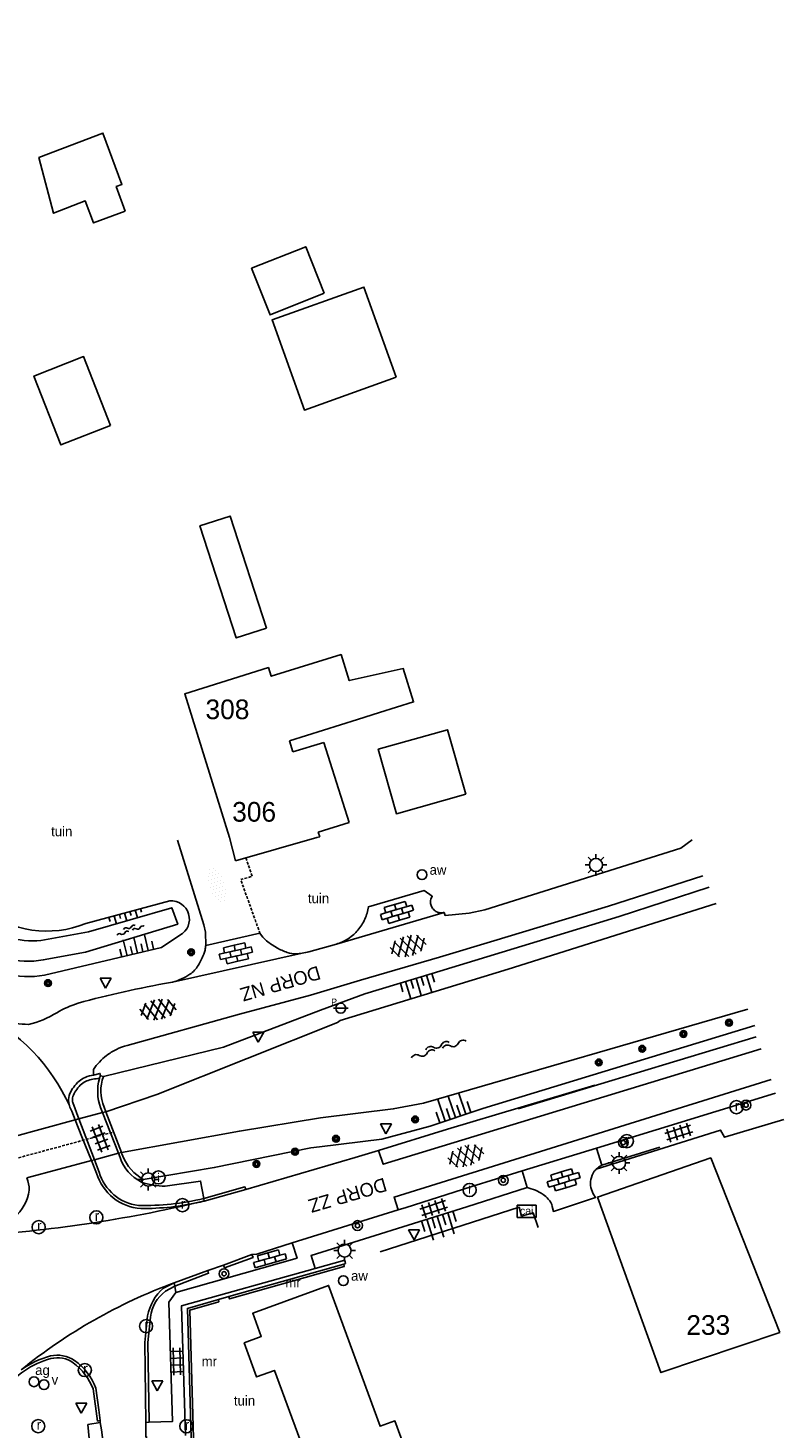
# Model space of a CAD drawing. Header units: metres. Extents: x 121538 to 126242, y 445257 to 454505.
# Tile 9 of 83: x 125868 to 125937, y 446446 to 446574. Entities that reach past the tile are written whole.
import ezdxf
from ezdxf.enums import TextEntityAlignment as Align

# ---------------------------------------------------------------- set-up
doc = ezdxf.new("R2010")
doc.units = ezdxf.units.M
doc.linetypes.add('STIPPELFIJN', pattern=[0.375, 0.25, -0.125])
for name, color, linetype in [('B01_D', 8, 'Continuous'), ('B01_T', 8, 'Continuous'), ('BOUWT04', 8, 'Continuous'), ('SYMBD01', 8, 'Continuous'), ('SYMBD02', 8, 'Continuous'), ('SYMBD03', 8, 'Continuous'), ('SYMBD04', 8, 'Continuous'), ('SYMBD05', 8, 'Continuous'), ('TEK-D05', 8, 'Continuous'), ('TEK-D06', 8, 'Continuous'), ('TEK-D19', 8, 'Continuous'), ('TER-T01', 8, 'Continuous'), ('TER-T02', 8, 'RASTER'), ('TER-T04', 8, 'HAAG'), ('TER-T09', 8, 'Continuous'), ('TOPOT04', 8, 'Continuous'), ('TOPOT06', 8, 'WALB'), ('TOPOT18', 8, 'STIPPELFIJN'), ('TOPOT21', 8, 'Continuous'), ('TOPOT22', 8, 'Continuous'), ('TOPOT23', 8, 'Continuous'), ('TOPOT24', 8, 'Continuous'), ('TOPOT25', 8, 'Continuous'), ('TOPOT26', 8, 'Continuous'), ('TOPOT28', 8, 'Continuous'), ('TOPOT30', 8, 'Continuous'), ('TOPOT31', 8, 'Continuous'), ('TOPOV04', 8, 'Continuous'), ('WAT-T00', 8, 'Continuous'), ('WEG-T01', 8, 'Continuous'), ('WEG-T06', 8, 'STIPPELFIJN'), ('WEG-T21', 8, 'Continuous'), ('Z02', 8, 'Continuous')]:
    doc.layers.add(name, color=color, linetype=linetype)
doc.styles.add('ISO', font='provutr.shx')
doc.linetypes.add('HAAG', pattern='A,0.25,-0.25,[151,BLOK.SHX,S=0.25,R=0,X=0,Y=0],-0.25,0.25', length=1)
doc.linetypes.add('RASTER', pattern='A,0.25,-0.25,[150,BLOK.SHX,S=0.25,R=0,X=0,Y=0],-0.25,0.25', length=1)
doc.linetypes.add('WALB', pattern='A,0.5,[155,BLOK.SHX,S=0.25,R=0,X=0,Y=0],0.5', length=1)

# ---------------------------------------------------------------- blocks, each defined once
blk = doc.blocks.new('tegels-m')
for p, q in [((0.62, 0.94), (-0.62, 0.94)), ((0.62, 0.31), (-0.62, 0.31)), ((-0.31, -1.23), (-0.31, 1.25)), ((0.31, -1.23), (0.31, 1.25)), ((0.62, -0.31), (-0.62, -0.31)), ((0.62, -0.94), (-0.62, -0.94))]:
    blk.add_line(p, q)
blk = doc.blocks.new('halfverhard-m')
for p, q in [((-0.15625, 1.5625), (-0.15625, 1.5625)), ((0.15625, 1.5625), (0.15625, 1.5625)), ((-0.625, 0.625), (-0.625, 0.625)), ((-0.625, 0), (-0.625, 0)), ((-0.46875, 0.9375), (-0.46875, 0.9375)), ((-0.46875, 0.3125), (-0.46875, 0.3125)), ((-0.3125, 1.25), (-0.3125, 1.25)), ((-0.3125, 0.625), (-0.3125, 0.625)), ((-0.3125, 0), (-0.3125, 0)), ((-0.15625, 0.9375), (-0.15625, 0.9375)), ((-0.15625, 0.3125), (-0.15625, 0.3125)), ((0, 1.25), (0, 1.25)), ((0, 0.625), (0, 0.625)), ((0, 0), (0, 0)), ((0.15625, 0.9375), (0.15625, 0.9375)), ((0.15625, 0.3125), (0.15625, 0.3125)), ((0.3125, 1.25), (0.3125, 1.25)), ((0.3125, 0.625), (0.3125, 0.625)), ((0.3125, 0), (0.3125, 0)), ((0.46875, 0.9375), (0.46875, 0.9375)), ((0.46875, 0.3125), (0.46875, 0.3125)), ((0.625, 0.625), (0.625, 0.625)), ((0.625, 0), (0.625, 0)), ((-0.625, -0.625), (-0.625, -0.625)), ((-0.46875, -0.3125), (-0.46875, -0.3125)), ((-0.46875, -0.9375), (-0.46875, -0.9375)), ((-0.3125, -0.625), (-0.3125, -0.625)), ((-0.3125, -1.25), (-0.3125, -1.25)), ((-0.15625, -0.3125), (-0.15625, -0.3125)), ((-0.15625, -0.9375), (-0.15625, -0.9375)), ((0, -0.625), (0, -0.625)), ((0, -1.25), (0, -1.25)), ((0.15625, -0.3125), (0.15625, -0.3125)), ((0.15625, -0.9375), (0.15625, -0.9375)), ((0.3125, -0.625), (0.3125, -0.625)), ((0.3125, -1.25), (0.3125, -1.25)), ((0.46875, -0.3125), (0.46875, -0.3125)), ((0.46875, -0.9375), (0.46875, -0.9375)), ((0.625, -0.625), (0.625, -0.625)), ((-0.15625, -1.5625), (-0.15625, -1.5625)), ((0.15625, -1.5625), (0.15625, -1.5625))]:
    blk.add_line(p, q)
blk = doc.blocks.new('asfalt-l')
for p, q in [((-0.76, 1.01), (0.3, 1.62)), ((-0.3, 1.62), (0.76, 1.01)), ((-0.93, 0.18), (0.7, 1.13)), ((-0.89, -0.52), (0.89, 0.52)), ((-0.89, 0.52), (0.89, -0.52)), ((-0.7, 1.13), (0.93, 0.18)), ((-0.93, -0.18), (0.7, -1.13)), ((-0.76, -1.01), (0.3, -1.62)), ((-0.7, -1.13), (0.93, -0.18)), ((-0.3, -1.62), (0.76, -1.01))]:
    blk.add_line(p, q)
blk = doc.blocks.new('talud')
for p, q in [((0, 0.75), (0.5, 0.75)), ((0, 0.5), (1, 0.5)), ((0, 0.25), (0.5, 0.25)), ((0, 0), (1, 0)), ((0, -0.25), (0.5, -0.25)), ((0, -0.5), (1, -0.5)), ((0, -0.75), (0.5, -0.75))]:
    blk.add_line(p, q)
blk = doc.blocks.new('water-l')
at = {"linetype": 'Continuous'}
for centre, start, end in [((-0.47, 2.22), 309.7446, 50.2554), ((0.16, 1.47), 129.7446, 230.2554), ((-0.47, 0.72), 309.7446, 50.2554), ((0.49, 0), 129.7446, 230.2554), ((-0.14, 0.75), 309.7446, 50.2554), ((0.16, -1.51), 129.7446, 230.2554), ((-0.47, -0.76), 309.7446, 50.2554), ((-0.14, -0.75), 309.7446, 50.2554), ((-0.47, -2.26), 309.7446, 50.2554)]:
    blk.add_arc(centre, 0.488, start, end, dxfattribs=at)
blk = doc.blocks.new('water-m')
at = {"linetype": 'Continuous'}
for centre, start, end in [((-0.32, 1.12), 309.7446, 50.2554), ((-0.01, 0.75), 129.7446, 230.2554), ((-0.32, 0.37), 309.7446, 50.2554), ((0.32, 0.01), 129.7446, 230.2554), ((0, 0.38), 309.7446, 50.2554), ((-0.01, -0.74), 129.7446, 230.2554), ((-0.32, -0.37), 309.7446, 50.2554), ((-0.32, -1.12), 309.7446, 50.2554), ((0, -0.37), 309.7446, 50.2554)]:
    blk.add_arc(centre, 0.244, start, end, dxfattribs=at)
blk = doc.blocks.new('Prov-grensst')
blk.add_line((-0.67, 0), (0.67, 0))
blk.add_circle((0, 0), 0.45)
at = {"style": 'ISO'}
blk.add_text('P', height=0.6, dxfattribs=at).set_placement((-0.61, 0.58), align=Align.MIDDLE)
blk = doc.blocks.new('paal')
for radius in [0.45, 0.2]:
    blk.add_circle((0, 0), radius)
blk = doc.blocks.new('lichtmast')
for p, q in [((-0.6, 0), (-1, 0)), ((-0.71, 0.71), (-0.42, 0.42)), ((0, 0.6), (0, 1)), ((0.42, 0.42), (0.71, 0.71)), ((0.6, 0), (1, 0)), ((-0.42, -0.42), (-0.71, -0.71)), ((0, -0.6), (0, -1)), ((0.42, -0.42), (0.71, -0.71))]:
    blk.add_line(p, q)
blk.add_circle((0, 0), 0.6)
blk = doc.blocks.new('BOOM')
for radius in [0.315, 0.225, 0.135]:
    blk.add_circle((0, 0), radius)
blk = doc.blocks.new('schk-cai')
for p, q in [((0.86, 0.56), (-0.86, 0.56)), ((-0.86, 0.56), (-0.86, -0.56)), ((0.86, -0.56), (0.86, 0.56)), ((-0.86, -0.56), (0.86, -0.56))]:
    blk.add_line(p, q)
at = {"style": 'ISO'}
blk.add_text('cai', height=0.72, dxfattribs=at).set_placement((0.01, 0.07), align=Align.MIDDLE)
blk = doc.blocks.new('afsl-water')
blk.add_circle((0, 0), 0.45)
at = {"style": 'ISO'}
blk.add_attdef('AFSL-WATER', (0.7, 0), '', height=0.9, dxfattribs=at)
blk = doc.blocks.new('afsl-gas')
blk.add_circle((0, 0), 0.45)
at = {"style": 'ISO'}
blk.add_attdef('AFSL-GAS', (0.7, 0), '', height=0.9, dxfattribs=at)
blk = doc.blocks.new('verkeersbord')
for p, q in [((0.5, 0.32), (-0.5, 0.32)), ((-0.5, 0.32), (0, -0.6)), ((0, -0.6), (0.5, 0.32))]:
    blk.add_line(p, q)
blk = doc.blocks.new('verklikker')
blk.add_circle((0, 0), 0.45)
at = {"style": 'ISO'}
blk.add_attdef('VERKLIKKER', (0.7, 0), '', height=0.9, dxfattribs=at)
blk = doc.blocks.new('inspectieput')
blk.add_circle((0, 0), 0.6)
at = {"style": 'ISO'}
blk.add_text('i', height=0.8, dxfattribs=at).set_placement((0, 0), align=Align.MIDDLE)
blk = doc.blocks.new('kolk')
blk.add_circle((0, 0), 0.6)
at = {"style": 'ISO'}
blk.add_text('r', height=0.933, dxfattribs=at).set_placement((0.06, -0.33), align=Align.CENTER)
blk = doc.blocks.new('klinkers-m')
for p, q in [((0, 1.5), (-0.5, 1.5)), ((-0.5, 1.5), (-0.5, 0.5)), ((0, 1.5), (0, 1)), ((-0.5, 0.5), (-0.5, -0.5)), ((0, 0.5), (-0.5, 0.5)), ((0.5, 1), (0, 1)), ((0, 1), (0, 0.5)), ((0, 0.5), (0, 0)), ((0.5, 0), (0, 0)), ((0, 0), (0, -0.5)), ((0.5, 0), (0.5, 1)), ((0.5, -1), (0.5, 0)), ((-0.5, -0.5), (-0.5, -1.5)), ((0, -0.5), (-0.5, -0.5)), ((0, -0.5), (0, -1)), ((0, -1), (0.5, -1)), ((0, -1), (0, -1.5)), ((-0.5, -1.5), (0, -1.5))]:
    blk.add_line(p, q)
blk = doc.blocks.new('klinkers-l')
at = {"linetype": 'Continuous'}
for p, q in [((0.25, 1.5), (-0.25, 1.5)), ((-0.25, 1.5), (-0.25, 0.5)), ((0.25, 0.5), (0.25, 1.5)), ((-0.25, 1), (-0.75, 1)), ((-0.75, 1), (-0.75, 0)), ((-0.25, 0), (-0.75, 0)), ((-0.75, 0), (-0.75, -1)), ((0.25, 0.5), (-0.25, 0.5)), ((-0.25, 0.5), (-0.25, -0.5)), ((0.75, 1), (0.25, 1)), ((0.25, -0.5), (0.25, 0.5)), ((0.75, 0), (0.75, 1)), ((-0.75, -1), (-0.25, -1)), ((-0.25, -0.5), (-0.25, 0)), ((0.25, -0.5), (-0.25, -0.5)), ((-0.25, -0.5), (-0.25, -1.5)), ((0.75, 0), (0.25, 0)), ((0.25, 0), (0.25, -0.5)), ((0.25, -1.5), (0.25, -0.5)), ((0.25, -1), (0.75, -1)), ((0.75, -1), (0.75, 0)), ((-0.25, -1.5), (0.25, -1.5))]:
    blk.add_line(p, q, dxfattribs=at)

msp = doc.modelspace()

# ---------------------------------------------------------------- linework, layer by layer
at = {"layer": 'B01_D'}
for points in [[(125876.75, 446557.28), (125875.92, 446559.52), (125876.44, 446559.71), (125874.7, 446564.4), (125868.85, 446562.18), (125870.19, 446557.08), (125873.09, 446558.2), (125873.84, 446556.2), (125876.75, 446557.28)], [(125894.94, 446549.77), (125893.25, 446554.02), (125888.29, 446552.05), (125889.98, 446547.79), (125894.94, 446549.77)], [(125901.52, 446542.1), (125898.57, 446550.33), (125890.17, 446547.32), (125893.12, 446539.09), (125901.52, 446542.1)], [(125875.39, 446537.67), (125872.93, 446543.97), (125868.4, 446542.2), (125870.86, 446535.9), (125875.39, 446537.67)], [(125889.67, 446519.16), (125886.89, 446518.26), (125883.57, 446528.49), (125886.34, 446529.4), (125889.67, 446519.16)], [(125900, 446511.43), (125903.11, 446512.4), (125902.16, 446515.46), (125897.22, 446514.36), (125896.48, 446516.74), (125890.09, 446514.75), (125889.84, 446515.54), (125882.19, 446513.15), (125886.29, 446500)], [(125891.75, 446508.86), (125897.99, 446510.81), (125900, 446511.43)], [(125907.87, 446503.97), (125906.21, 446509.86), (125899.88, 446508.08), (125901.54, 446502.19), (125907.87, 446503.97)], [(125886.29, 446500), (125886.84, 446497.88)], [(125886.84, 446497.88), (125894.26, 446500)], [(125894.26, 446500), (125894.52, 446500.08)], [(125936.59, 446454.78), (125930.27, 446470.72), (125919.91, 446467.15), (125925.72, 446451.1), (125936.59, 446454.78)], [(125899.41, 446433.62), (125905.38, 446435.81), (125901.4, 446446.69), (125900.04, 446446.19), (125895.33, 446459.07), (125888.4, 446456.53), (125889.18, 446454.39), (125887.62, 446453.82), (125888.76, 446450.71), (125890.39, 446451.3), (125892.7, 446445)]]:
    msp.add_lwpolyline(points, dxfattribs=at)
at = {"layer": 'B01_T'}
for points in [[(125891.75, 446508.86), (125892.06, 446507.83)], [(125892.06, 446507.83), (125894.91, 446508.69)], [(125894.91, 446508.69), (125897.23, 446501.4)], [(125897.23, 446501.4), (125894.39, 446500.49)], [(125894.39, 446500.49), (125894.52, 446500.08)]]:
    msp.add_lwpolyline(points, dxfattribs=at)
at = {"layer": 'BOUWT04'}
for points in [[(125874.47, 446478.24), (125874.75, 446478.17)], [(125872.51, 446474.29), (125874.67, 446474.87)], [(125874.67, 446474.87), (125874.97, 446474.95)], [(125874.97, 446474.95), (125876.4, 446471.22)], [(125866.37, 446472.62), (125872.18, 446474.19)], [(125872.18, 446474.19), (125872.51, 446474.29)], [(125876.12, 446471.15), (125873.93, 446470.56)], [(125876.4, 446471.22), (125876.12, 446471.15)], [(125873.66, 446470.48), (125867.75, 446468.89)], [(125873.93, 446470.56), (125873.66, 446470.48)], [(125878.38, 446468.76), (125878.22, 446468.52)]]:
    msp.add_lwpolyline(points, dxfattribs=at)
for points in [[(125874.75, 446478.17, 0.185962), (125874.81, 446475.36), (125874.97, 446474.95)], [(125876.4, 446471.22), (125876.44, 446471.11), (125876.53, 446470.87, 0.168576), (125878.38, 446468.76)]]:
    msp.add_lwpolyline(points, format="xyb", dxfattribs=at)
at = {"layer": 'TER-T01'}
for points in [[(125886.22, 446458.05), (125886.29, 446457.84), (125896.77, 446460.8), (125896.73, 446461)], [(125885.27, 446457.78), (125885.3, 446457.58), (125882.64, 446456.81), (125883.14, 446439.78), (125883.27, 446439.74), (125883.27, 446439.33)]]:
    msp.add_lwpolyline(points, dxfattribs=at)
at = {"layer": 'TER-T02', "flags": 128}
msp.add_lwpolyline([(125881.51, 446499.78), (125883.93, 446492.02), (125884.07, 446491.36), (125884.1, 446490.14)], dxfattribs=at)
at = {"layer": 'TER-T04', "flags": 128}
for points in [[(125936.97, 446474.23), (125931.53, 446472.61), (125931.18, 446473.27), (125919.8, 446469.69)], [(125914.5, 446464.36), (125914.04, 446465.69), (125912.98, 446465.4), (125912.76, 446466.21), (125900.05, 446462.13)]]:
    msp.add_lwpolyline(points, dxfattribs=at)
at = {"layer": 'TER-T09'}
msp.add_lwpolyline([(125812.08, 446581.33), (125817.93, 446569.42), (125822.09, 446559.03), (125828.18, 446545.31), (125834.71, 446530.71), (125842.99, 446513.57), (125846.96, 446505.49, 0.00497), (125852.54, 446497.99), (125857.5, 446493.09), (125862.53, 446489.24, 0.215203), (125869.35, 446487.42), (125880.07, 446489.97), (125881.75, 446491.08, 0.798154), (125880.82, 446494.23), (125873.14, 446492.14, -0.263941), (125863.64, 446493.48), (125858.24, 446497.46), (125853.76, 446502.47), (125851.19, 446506.36), (125848.21, 446511.94), (125842.18, 446525.66), (125837.24, 446539), (125838.26, 446540.29), (125846.04, 446543.09)], format="xyb", dxfattribs=at)
for points in [[(125930.13, 446495.46), (125921.9, 446492.8), (125904.8, 446487.59), (125898.64, 446485.71), (125894.61, 446484.22), (125885.73, 446480.86), (125874.75, 446478.17)], [(125934.3, 446482.82), (125909.43, 446475.25), (125904.61, 446473.62), (125900.19, 446472.45), (125894.51, 446471.75), (125893.72, 446471.65), (125884.88, 446469.84), (125878.38, 446468.76)]]:
    msp.add_lwpolyline(points, dxfattribs=at)
at = {"layer": 'TOPOT04'}
for points in [[(125934.87, 446480.69), (125900.33, 446470.14), (125899.9, 446471.4)], [(125901.69, 446465.97), (125901.33, 446467.14), (125935.79, 446477.88)]]:
    msp.add_lwpolyline(points, dxfattribs=at)
at = {"layer": 'TOPOT06', "flags": 128}
for points in [[(125930.77, 446493.98), (125911.76, 446487.99), (125896.4, 446483.29), (125896.16, 446483.1), (125879.64, 446476.52), (125874.97, 446474.95)], [(125933.66, 446484.33), (125904.02, 446475.72), (125901.24, 446475.2), (125894.61, 446474.4), (125887.18, 446473.18), (125876.4, 446471.22)]]:
    msp.add_lwpolyline(points, dxfattribs=at)
at = {"layer": 'TOPOT18'}
msp.add_lwpolyline([(125834.05, 446461.82), (125875.68, 446473.09)], dxfattribs=at)
at = {"layer": 'TOPOV04'}
for centre, radius, start, end in [((125855.58, 446468.22), 17.64, 24.3907, 63.6004), ((125854.57, 446589.8), 126.48, 273.6968, 283.2687), ((125898.2, 446413.16), 49.17, 110.2073, 129.0443)]:
    msp.add_arc(centre, radius, start, end, dxfattribs=at)
at = {"layer": 'WAT-T00'}
msp.add_lwpolyline([(125863.27, 446492.23, 0.186847), (125869.04, 446490.61), (125873.4, 446491.39), (125881, 446493.59), (125881.54, 446492.1), (125873.1, 446489.54), (125869.25, 446488.82, -0.21367), (125862.73, 446490.49)], format="xyb", dxfattribs=at)
at = {"layer": 'WEG-T01'}
for points in [[(125928.58, 446499.8), (125927.54, 446499.04), (125909.62, 446493.4), (125908.2, 446493.1), (125906, 446492.88), (125905.91, 446493.17)], [(125905.91, 446493.17), (125896.05, 446490.27)], [(125884.1, 446490.14), (125889.06, 446491.26)], [(125881.06, 446486.8), (125892.91, 446489.43)], [(125912.66, 446475.2), (125934.44, 446481.8)], [(125873.85, 446478.29), (125874.43, 446478.45), (125874.47, 446478.24)], [(125919.68, 446477.36), (125906.22, 446473.34), (125899.9, 446471.4)], [(125919.83, 446471.6), (125936.19, 446476.63)], [(125874.67, 446474.87), (125876.12, 446471.15)], [(125873.66, 446470.48), (125872.77, 446472.65), (125872.18, 446474.19)], [(125899.9, 446471.4), (125897.77, 446470.75), (125887.78, 446467.84)], [(125913.02, 446469.55), (125919.83, 446471.6)], [(125920.32, 446470.06), (125919.83, 446471.6)], [(125925.63, 446471.72), (125920.32, 446470.06)], [(125901.69, 446465.97), (125902.42, 446466.19), (125908.34, 446468.08), (125913.02, 446469.55)], [(125913.5, 446468.03), (125913.02, 446469.55)], [(125913.5, 446468.03), (125907.97, 446466.26), (125893.74, 446461.81), (125894.1, 446460.62)], [(125883.92, 446467.02), (125883.97, 446466.78)], [(125887.78, 446467.84), (125883.97, 446466.78)], [(125892.02, 446462.96), (125901.69, 446465.97)], [(125892.02, 446462.96), (125892.45, 446461.57), (125881.37, 446458.42)], [(125892.02, 446462.96), (125888.78, 446461.94), (125888.33, 446461.91)], [(125888.33, 446461.91), (125885.74, 446460.93)], [(125884.29, 446460.44), (125881.21, 446459.3)], [(125882.26, 446445.35), (125881.9, 446457.21), (125894.1, 446460.62)], [(125885.74, 446460.93), (125884.29, 446460.44)], [(125896.73, 446461), (125886.22, 446458.05)], [(125894.1, 446460.62), (125896.81, 446461.38), (125896.88, 446461.08), (125896.73, 446461)], [(125881.21, 446459.3), (125881.27, 446458.99)], [(125881.37, 446458.42), (125880.74, 446457.55), (125881.07, 446446.63), (125878.94, 446446.56)], [(125881.27, 446458.99), (125881.37, 446458.42)], [(125885.27, 446457.78), (125882.43, 446456.97), (125882.91, 446439.77), (125882.8, 446439.77), (125882.81, 446439.31)], [(125886.22, 446458.05), (125885.27, 446457.78)], [(125874.46, 446446.55), (125873.33, 446446.35), (125874.35, 446435.41), (125875.49, 446435.48)], [(125874.46, 446446.55), (125874.45, 446446.71)], [(125878.94, 446446.56), (125878.63, 446446.55)], [(125878.63, 446446.55), (125878.64, 446445.2), (125878.76, 446445.2)]]:
    msp.add_lwpolyline(points, dxfattribs=at)
for points in [[(125929.54, 446496.52), (125920.93, 446493.75), (125910.45, 446490.57), (125905.49, 446489.06), (125898.26, 446486.96), (125893.69, 446485.59), (125887.2, 446483.85), (125876.92, 446481, 0.050785), (125875.93, 446480.64, 0.050785), (125875.03, 446480.08, 0.041789), (125874.38, 446479.49, 0.041789), (125873.85, 446478.81), (125873.85, 446478.29)], [(125905.91, 446493.17, -0.102088), (125905.49, 446493.13, -0.119185), (125905.15, 446493.25, -0.090091), (125904.85, 446493.53, -0.089752), (125904.67, 446493.9, -0.117725), (125904.65, 446494.26, -0.101147), (125904.82, 446494.65), (125904.06, 446495.16), (125898.98, 446493.69, -0.072428), (125898.65, 446492.55, -0.072428), (125898.01, 446491.54, -0.03168), (125897.64, 446491.16, -0.039693), (125897.12, 446490.76, -0.071463), (125896.05, 446490.27)], [(125889.06, 446491.26, 0.081939), (125889.67, 446490.57, 0.042863), (125890.6, 446489.94, 0.046056), (125891.56, 446489.51, 0.08957), (125892.39, 446489.38, 0.028519), (125892.91, 446489.43)], [(125881.06, 446486.8, 0.09126), (125882.66, 446487.51, 0.104184), (125883.4, 446488.31, 0.02783), (125883.77, 446489, 0.028367), (125884.05, 446489.72, -0.017644), (125884.1, 446490.14)], [(125892.91, 446489.43, 0.03604), (125893.54, 446489.57), (125896.05, 446490.27)], [(125863.43, 446484.02, 0.09546), (125867.89, 446482.92, 0.076241), (125870.49, 446484, -0.045943), (125872.44, 446484.88, -0.020821), (125880.87, 446486.76), (125881.06, 446486.8)], [(125871.65, 446475.5, -0.04259), (125871.57, 446475.89, -0.135502), (125871.68, 446476.61, -0.056157), (125872.03, 446477.2, -0.052848), (125872.52, 446477.73, -0.078853), (125873.09, 446478.09, -0.066534), (125873.85, 446478.29)], [(125874.47, 446478.24, 0.016882), (125874.38, 446477.97)], [(125874.38, 446477.97, 0.158242), (125874.49, 446475.33), (125874.67, 446474.87)], [(125872.18, 446474.19), (125871.87, 446474.99, -0.06022), (125871.65, 446475.5)], [(125876.12, 446471.15), (125876.28, 446470.76, 0.203739), (125878.22, 446468.52)], [(125883.6, 446466.69, -0.0584), (125878.18, 446466.1, -0.315414), (125874.13, 446469.33), (125873.66, 446470.48)], [(125919.8, 446469.69, 0.028868), (125919.63, 446469.5, 0.110321), (125919.31, 446468.74, 0.096316), (125919.32, 446468.02, 0.096316), (125919.6, 446467.36), (125919.73, 446467.1), (125915.89, 446465.84), (125915.79, 446466.29, 0.149269), (125915.42, 446466.95, 0.059192), (125914.94, 446467.39, 0.005181), (125914.25, 446467.78, -0.025236), (125913.5, 446468.03)], [(125920.32, 446470.06, 0.074082), (125919.8, 446469.69)], [(125862.72, 446463.58, 0.133713), (125866.59, 446465.27, 0.191647), (125867.96, 446467.79, 0.104984), (125867.75, 446468.89)], [(125878.22, 446468.52, 0.098892), (125880.4, 446468.15), (125883.63, 446468.6), (125883.92, 446467.02)], [(125883.97, 446466.78, -0.004066), (125883.6, 446466.69, -0.004066)], [(125878.63, 446446.55), (125878.55, 446453.84), (125878.79, 446456.28, -0.164729), (125880.23, 446458.83), (125881.21, 446459.3)], [(125874.45, 446446.71), (125874.32, 446447.71), (125874.06, 446449.67, 0.152196), (125872.11, 446452.21, 0.205766), (125869.91, 446452.62, 0.085574), (125867.22, 446451.35)], [(125875.49, 446435.48, 0.030389), (125874.46, 446446.55)]]:
    msp.add_lwpolyline(points, format="xyb", dxfattribs=at)
at = {"layer": 'WEG-T06', "flags": 128}
msp.add_lwpolyline([(125887.78, 446498.15), (125888.35, 446496.46), (125887.3, 446496.17), (125889.06, 446491.26)], dxfattribs=at)
at = {"layer": 'WEG-T21'}
for points in [[(125874.38, 446477.97, 0.113333), (125873.23, 446477.76, 0.078853), (125872.75, 446477.47, 0.052848), (125872.31, 446476.99, 0.056157), (125872, 446476.47, 0.135502), (125871.92, 446475.93, 0.017058), (125871.94, 446475.8), (125872.51, 446474.29)], [(125873.93, 446470.56), (125874.36, 446469.42, 0.29685), (125877.95, 446466.37, 0.063369), (125883.92, 446467.02)], [(125881.27, 446458.99), (125881.23, 446458.98), (125880.41, 446458.53, 0.205052), (125879.05, 446456.18), (125878.8, 446453.85), (125878.94, 446446.56)], [(125865.35, 446431.32), (125865.53, 446431.39), (125863.39, 446437.33, -0.108498), (125862.62, 446442.27, -0.164065), (125865.58, 446449.44, -0.165643), (125869.95, 446452.38, -0.21959), (125871.99, 446452, -0.140664), (125873.8, 446449.61), (125874.22, 446446.67), (125874.45, 446446.71)]]:
    msp.add_lwpolyline(points, format="xyb", dxfattribs=at)
for points in [[(125872.51, 446474.29), (125873.93, 446470.56)], [(125883.92, 446467.02), (125887.69, 446468.08), (125887.78, 446467.84)], [(125885.74, 446460.93), (125885.81, 446460.67), (125888.43, 446461.63), (125888.33, 446461.91)], [(125884.29, 446460.44), (125884.37, 446460.18), (125881.27, 446458.99)]]:
    msp.add_lwpolyline(points, dxfattribs=at)

# ---------------------------------------------------------------- block references
at = {"layer": 'SYMBD01', "linetype": 'Continuous'}
for p, rotation in [((125902.6, 446490.09), 284.9352979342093), ((125907.89, 446470.91), 286.7561973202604)]:
    msp.add_blockref('asfalt-l', p, dxfattribs=dict(at, rotation=rotation))
at = {"layer": 'SYMBD01', "rotation": 98.97051151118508}
msp.add_blockref('asfalt-l', (125879.74, 446484.29), dxfattribs=at)
at = {"layer": 'SYMBD02'}
for name, p, rotation in [('halfverhard-m', (125885.13, 446495.67), 19.00098634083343), ('klinkers-l', (125901.59, 446493.17), 286.6006721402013), ('klinkers-l', (125886.86, 446489.43), 282.7462838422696), ('klinkers-l', (125916.82, 446468.72), 286.8729744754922), ('klinkers-m', (125889.92, 446461.56), 105.859311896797)]:
    msp.add_blockref(name, p, dxfattribs=dict(at, rotation=rotation))
at = {"layer": 'SYMBD03', "linetype": 'Continuous'}
for p, rotation in [((125874.45, 446472.52), 200.8177288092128), ((125927.34, 446473.04), 287.5278870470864)]:
    msp.add_blockref('tegels-m', p, dxfattribs=dict(at, rotation=rotation))
at = {"layer": 'SYMBD03'}
for p, rotation in [((125904.95, 446466.14), 108.0906470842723), ((125881.46, 446452.11), 1.773523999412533)]:
    msp.add_blockref('tegels-m', p, dxfattribs=dict(at, rotation=rotation))
at = {"layer": 'SYMBD04', "yscale": 2}
for p, xscale, zscale, rotation in [((125876.69, 446493.11), 0.7343517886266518, 0.7343517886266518, 286.1889820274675), ((125877.88, 446489.45), 1.476880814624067, 1.476880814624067, 103.7833570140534)]:
    msp.add_blockref('talud', p, dxfattribs=dict(at, xscale=xscale, zscale=zscale, rotation=rotation))
at = {"layer": 'SYMBD04', "linetype": 'Continuous', "yscale": 2}
for p, xscale, zscale, rotation in [((125903.33, 446487.14), 1.65337070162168, 1.65337070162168, 286.9519106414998), ((125906.93, 446474.41), 2.073348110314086, 2.073348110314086, 108.65180219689), ((125905.27, 446465.41), 2.009517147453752, 2.009517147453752, 287.3657137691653)]:
    msp.add_blockref('talud', p, dxfattribs=dict(at, xscale=xscale, zscale=zscale, rotation=rotation))
at = {"layer": 'SYMBD05'}
for name, p, rotation in [('water-m', (125877.18, 446491.64), 108.3121714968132), ('water-l', (125905.34, 446480.78), 107.1415225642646)]:
    msp.add_blockref(name, p, dxfattribs=dict(at, rotation=rotation))
at = {"layer": 'TOPOT21'}
for p in [(125919.78, 446497.5), (125921.89, 446470.26), (125878.84, 446468.75), (125896.8, 446462.25)]:
    msp.add_blockref('lichtmast', p, dxfattribs=at)
at = {"layer": 'TOPOT22'}
for name, p in [('Prov-grensst', (125896.45, 446484.41)), ('paal', (125933.5, 446475.55)), ('paal', (125922.28, 446472.13)), ('paal', (125911.31, 446468.68)), ('paal', (125897.98, 446464.54)), ('paal', (125885.78, 446460.14))]:
    msp.add_blockref(name, p, dxfattribs=at)
at = {"layer": 'TOPOT23'}
for p in [(125932.62, 446475.36), (125922.6, 446472.26), (125908.23, 446467.79), (125881.97, 446466.4), (125874.1, 446465.29), (125868.83, 446464.39), (125878.65, 446455.34), (125873.05, 446451.33), (125868.79, 446446.2), (125882.33, 446446.19)]:
    msp.add_blockref('kolk', p, dxfattribs=at)
at = {"layer": 'TOPOT24'}
ref = msp.add_blockref('afsl-water', (125903.87, 446496.61), dxfattribs=at)
ref.add_attrib('AFSL-WATER', 'aw', (125904.57, 446496.61), dxfattribs={"height": 0.9, "style": 'ISO'})
ref = msp.add_blockref('afsl-water', (125896.69, 446459.5), dxfattribs=at)
ref.add_attrib('AFSL-WATER', 'aw', (125897.39, 446459.5), dxfattribs={"height": 0.9, "style": 'ISO'})
ref = msp.add_blockref('afsl-gas', (125868.4, 446450.26), dxfattribs=at)
ref.add_attrib('AFSL-GAS', 'ag', (125868.51, 446450.88), dxfattribs={"height": 0.9, "style": 'ISO'})
at = {"layer": 'TOPOT25'}
msp.add_blockref('schk-cai', (125913.44, 446465.83), dxfattribs=at)
at = {"layer": 'TOPOT26'}
for p in [(125882.77, 446489.53), (125869.69, 446486.7), (125931.95, 446483.08), (125927.78, 446482.06), (125924.01, 446480.7), (125920.04, 446479.45), (125903.25, 446474.24), (125896.02, 446472.47), (125892.27, 446471.29), (125888.74, 446470.17)]:
    msp.add_blockref('BOOM', p, dxfattribs=at)
at = {"layer": 'TOPOT28'}
msp.add_blockref('inspectieput', (125879.78, 446468.94), dxfattribs=at)
at = {"layer": 'TOPOT30'}
for p in [(125874.95, 446486.85), (125888.91, 446481.89), (125900.58, 446473.53), (125903.15, 446463.84), (125879.67, 446450.03), (125872.72, 446448)]:
    msp.add_blockref('verkeersbord', p, dxfattribs=at)
at = {"layer": 'TOPOT31'}
ref = msp.add_blockref('verklikker', (125869.31, 446450), dxfattribs=at)
ref.add_attrib('VERKLIKKER', 'v', (125870.01, 446450), dxfattribs={"height": 0.9, "style": 'ISO'})

# ---------------------------------------------------------------- texts
at = {"layer": 'TEK-D05', "style": 'ISO'}
for p in [(125869.97, 446500.12), (125893.45, 446494.01), (125886.68, 446448.09)]:
    msp.add_text('tuin', height=0.9, dxfattribs=at).set_placement(p)
at = {"layer": 'TEK-D06', "style": 'ISO'}
for s, p in [('DORP NZ', (125894.37, 446488.3)), ('DORP ZZ', (125900.43, 446468.93))]:
    msp.add_text(s, height=1.25, rotation=196.2336, dxfattribs=at).set_placement(p)
at = {"layer": 'TEK-D19', "style": 'ISO'}
for p in [(125891.38, 446458.9), (125883.73, 446451.68)]:
    msp.add_text('mr', height=0.9, dxfattribs=at).set_placement(p)
at = {"layer": 'Z02', "style": 'ISO'}
for s, p in [('308', (125884.08, 446510.83)), ('306', (125886.52, 446501.46)), ('233', (125928.04, 446454.55))]:
    msp.add_text(s, height=1.8, dxfattribs=at).set_placement(p)

doc.saveas('drawing.dxf')
